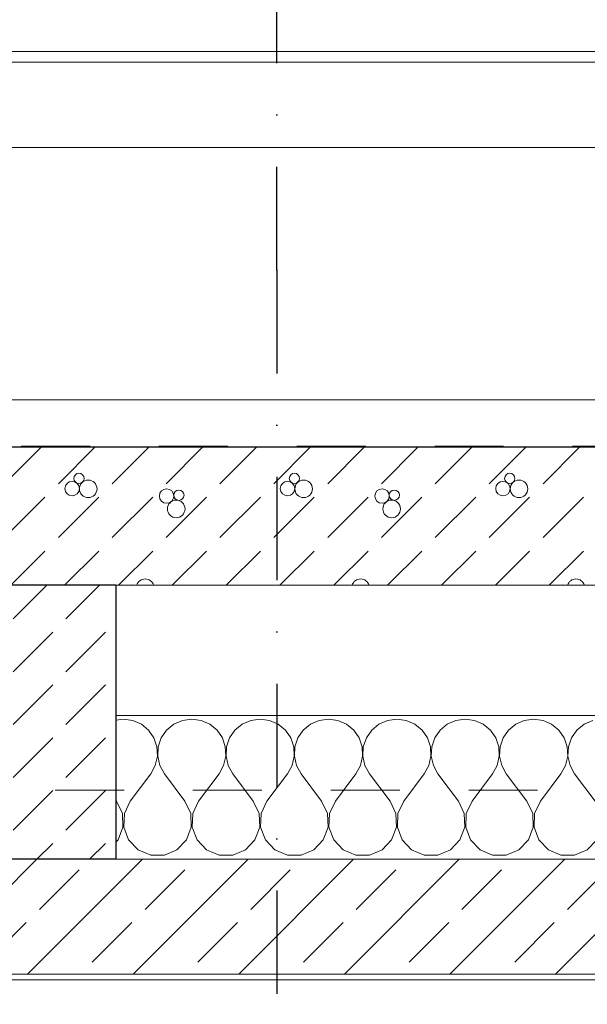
# Model space of a CAD drawing. Header units: millimetres. Extents: x 58537 to 97688, y -8921 to 14216.
# Tile 95 of 145: x 70058 to 71046, y 11187 to 12902. Entities that reach past the tile are written whole.
import ezdxf
from ezdxf.enums import TextEntityAlignment as Align

# ---------------------------------------------------------------- set-up
doc = ezdxf.new("R2010")
doc.units = ezdxf.units.MM
doc.header["$MEASUREMENT"] = 0
for name, pattern in [('Kropki i Kreski', [360, 180, -90, 0, -90]), ('Przerywana', [240, 120, -120]), ('Wipeout_Contour', [1000, 0, -1000])]:
    doc.linetypes.add(name, pattern=pattern)
for name, color, linetype, lineweight, true_color in [('0_Nr_pióra__85', 7, 'Continuous', 13, 0x80c2ff), ('Nowe_A-Osi_Nr_pióra__25', 7, 'Continuous', 25, 0x40a5ff), ('Nowe_A-Wymiary-Zewnętrzne_Nr_pióra__45', 7, 'Continuous', 15, 0x40a5ff), ('Nowe_A-Wymiary-Zewnętrzne_Nr_pióra__85', 7, 'Continuous', 13, 0x80c2ff)]:
    doc.layers.add(name, color=color, linetype=linetype, lineweight=lineweight, true_color=true_color)
for name, color, linetype in [('Nowe_A-Dach-Połacie', 7, 'Continuous'), ('Nowe_A-Obróbki', 7, 'Continuous'), ('Nowe_A-Osi', 7, 'Continuous'), ('Nowe_A-Stropy', 7, 'Continuous'), ('Nowe_A-Wymiary-Zewnętrzne', 7, 'Continuous'), ('Nowe_A-Ściany-Wewnętrzne', 7, 'Continuous'), ('Nowe_A-Ściany-Zewnętrzne', 7, 'Continuous')]:
    doc.layers.add(name, color=color, linetype=linetype)
for name, color, linetype, lineweight in [('Nowe_A-Dach-Połacie_Nr_pióra__169', 7, 'Continuous', 5), ('Nowe_A-Dach-Połacie_Nr_pióra__29', 7, 'Continuous', 25), ('Nowe_A-Dach-Połacie_Nr_pióra__49', 7, 'Continuous', 15), ('Nowe_A-Obróbki_Nr_pióra__90', 7, 'Continuous', 13), ('Nowe_A-Osi_Nr_pióra__6', 5, 'Continuous', 13), ('Nowe_A-Stropy_Nr_pióra__174', 7, 'Continuous', 5), ('Nowe_A-Stropy_Nr_pióra__49', 7, 'Continuous', 15), ('Nowe_A-Stropy_Nr_pióra__9', 7, 'Continuous', 13), ('Nowe_A-Wymiary-Zewnętrzne_Nr_pióra__46', 5, 'Continuous', 15), ('Nowe_A-Ściany-Wewnętrzne_Nr_pióra__27', 7, 'Continuous', 25), ('Nowe_A-Ściany-Zewnętrzne_Nr_pióra__87', 7, 'Continuous', 13)]:
    doc.layers.add(name, color=color, linetype=linetype, lineweight=lineweight)
doc.styles.add('STYL_AUTOMATYCZNY_1', font='arial.ttf')
doc.styles.add('STYL_AUTOMATYCZNY_2', font='arial.ttf')
doc.dimstyles.new('STYL_AUTOMATYCZNY__1', dxfattribs={"dimtxt": 125, "dimasz": 47.5, "dimexe": 0.18, "dimexo": 20, "dimgap": 0, "dimtad": 1, "dimdec": 1, "dimlfac": 0.1, "dimzin": 0, "dimdsep": 46, "dimtxsty": 'STYL_AUTOMATYCZNY_2', "dimblk": 'ARROWHEAD_11', "dimblk1": 'ARROWHEAD_11', "dimblk2": 'ARROWHEAD_11', "dimcen": 0.09, "dimclrd": 256, "dimclre": 256, "dimclrt": 5, "dimadec": 1, "dimazin": 0, "dimtfac": 1, "dimtdec": 4, "dimtmove": 0, "dimatfit": 3, "dimfxl": 0, "dimtolj": 1, "dimtzin": 0, "dimarcsym": 0})

# ---------------------------------------------------------------- blocks, each defined once
blk = doc.blocks.new('ElemPrzekroju_340')
at = {"color": 254, "linetype": 'Wipeout_Contour', "lineweight": 0, "ltscale": 288602.273213}
blk.add_wipeout([(72160.1, 11744.7), (70225.1, 11744.7), (70225.1, 11690), (72160.1, 11690)], dxfattribs=at).dxf.layer = 'Nowe_A-Ściany-Zewnętrzne'
blk = doc.blocks.new('*X367')
at = {"layer": 'Nowe_A-Stropy_Nr_pióra__174', "color": 7, "linetype": 'Continuous', "lineweight": 5}
for p, q in [((70238.1, 11684), (70225.1, 11682.2)), ((70254.4, 11681.8), (70238.1, 11684)), ((70269.4, 11675.2), (70254.4, 11681.8)), ((70282, 11664.7), (70269.4, 11675.2)), ((70325.9, 11675.2), (70313.2, 11664.7)), ((70340.9, 11681.8), (70325.9, 11675.2)), ((70357.2, 11684), (70340.9, 11681.8)), ((70373.4, 11681.8), (70357.2, 11684)), ((70388.5, 11675.2), (70373.4, 11681.8)), ((70401.1, 11664.7), (70388.5, 11675.2)), ((70444.9, 11675.2), (70432.3, 11664.7)), ((70459.9, 11681.8), (70444.9, 11675.2)), ((70476.2, 11684), (70459.9, 11681.8)), ((70492.5, 11681.8), (70476.2, 11684)), ((70507.5, 11675.2), (70492.5, 11681.8)), ((70520.1, 11664.7), (70507.5, 11675.2)), ((70564, 11675.2), (70551.3, 11664.7)), ((70579, 11681.8), (70564, 11675.2)), ((70595.3, 11684), (70579, 11681.8)), ((70611.5, 11681.8), (70595.3, 11684)), ((70626.5, 11675.2), (70611.5, 11681.8)), ((70639.2, 11664.7), (70626.5, 11675.2)), ((70683, 11675.2), (70670.4, 11664.7)), ((70698, 11681.8), (70683, 11675.2)), ((70714.3, 11684), (70698, 11681.8)), ((70730.6, 11681.8), (70714.3, 11684)), ((70745.6, 11675.2), (70730.6, 11681.8)), ((70758.2, 11664.7), (70745.6, 11675.2)), ((70802.1, 11675.2), (70789.4, 11664.7)), ((70817.1, 11681.8), (70802.1, 11675.2)), ((70833.3, 11684), (70817.1, 11681.8)), ((70849.6, 11681.8), (70833.3, 11684)), ((70864.6, 11675.2), (70849.6, 11681.8)), ((70877.3, 11664.7), (70864.6, 11675.2)), ((70921.1, 11675.2), (70908.5, 11664.7)), ((70936.1, 11681.8), (70921.1, 11675.2)), ((70952.4, 11684), (70936.1, 11681.8)), ((70968.7, 11681.8), (70952.4, 11684)), ((70983.7, 11675.2), (70968.7, 11681.8)), ((70996.3, 11664.7), (70983.7, 11675.2)), ((71040.2, 11675.2), (71027.5, 11664.7)), ((71055.2, 11681.8), (71040.2, 11675.2)), ((70291.4, 11651.1), (70282, 11664.7)), ((70313.2, 11664.7), (70303.9, 11651.1)), ((70410.4, 11651.1), (70401.1, 11664.7)), ((70432.3, 11664.7), (70423, 11651.1)), ((70529.4, 11651.1), (70520.1, 11664.7)), ((70551.3, 11664.7), (70542, 11651.1)), ((70648.5, 11651.1), (70639.2, 11664.7)), ((70670.4, 11664.7), (70661.1, 11651.1)), ((70767.5, 11651.1), (70758.2, 11664.7)), ((70789.4, 11664.7), (70780.1, 11651.1)), ((70886.6, 11651.1), (70877.3, 11664.7)), ((70908.5, 11664.7), (70899.2, 11651.1)), ((71005.6, 11651.1), (70996.3, 11664.7)), ((71027.5, 11664.7), (71018.2, 11651.1)), ((70296.6, 11635.6), (70291.4, 11651.1)), ((70303.9, 11651.1), (70298.7, 11635.6)), ((70415.6, 11635.6), (70410.4, 11651.1)), ((70423, 11651.1), (70417.7, 11635.6)), ((70534.7, 11635.6), (70529.4, 11651.1)), ((70542, 11651.1), (70536.8, 11635.6)), ((70653.7, 11635.6), (70648.5, 11651.1)), ((70661.1, 11651.1), (70655.8, 11635.6)), ((70772.8, 11635.6), (70767.5, 11651.1)), ((70780.1, 11651.1), (70774.9, 11635.6)), ((70891.8, 11635.6), (70886.6, 11651.1)), ((70899.2, 11651.1), (70893.9, 11635.6)), ((71010.9, 11635.6), (71005.6, 11651.1)), ((71018.2, 11651.1), (71013, 11635.6)), ((70297.4, 11619.2), (70296.6, 11635.6)), ((70298.7, 11635.6), (70297.9, 11619.2)), ((70416.4, 11619.2), (70415.6, 11635.6)), ((70417.7, 11635.6), (70416.9, 11619.2)), ((70535.5, 11619.2), (70534.7, 11635.6)), ((70536.8, 11635.6), (70536, 11619.2)), ((70654.5, 11619.2), (70653.7, 11635.6)), ((70655.8, 11635.6), (70655, 11619.2)), ((70773.6, 11619.2), (70772.8, 11635.6)), ((70774.9, 11635.6), (70774.1, 11619.2)), ((70892.6, 11619.2), (70891.8, 11635.6)), ((70893.9, 11635.6), (70893.1, 11619.2)), ((71011.7, 11619.2), (71010.9, 11635.6)), ((71013, 11635.6), (71012.2, 11619.2)), ((70293.7, 11603.2), (70297.4, 11619.2)), ((70297.9, 11619.2), (70301.6, 11603.2)), ((70412.7, 11603.2), (70416.4, 11619.2)), ((70416.9, 11619.2), (70420.6, 11603.2)), ((70531.8, 11603.2), (70535.5, 11619.2)), ((70536, 11619.2), (70539.7, 11603.2)), ((70650.8, 11603.2), (70654.5, 11619.2)), ((70655, 11619.2), (70658.7, 11603.2)), ((70769.9, 11603.2), (70773.6, 11619.2)), ((70774.1, 11619.2), (70777.8, 11603.2)), ((70888.9, 11603.2), (70892.6, 11619.2)), ((70893.1, 11619.2), (70896.8, 11603.2)), ((71008, 11603.2), (71011.7, 11619.2)), ((71012.2, 11619.2), (71015.9, 11603.2)), ((70250, 11541.2), (70285.7, 11588.8)), ((70285.7, 11588.8), (70293.7, 11603.2)), ((70301.6, 11603.2), (70309.5, 11588.8)), ((70345.3, 11541.2), (70309.5, 11588.8)), ((70369.1, 11541.2), (70404.8, 11588.8)), ((70404.8, 11588.8), (70412.7, 11603.2)), ((70420.6, 11603.2), (70428.6, 11588.8)), ((70464.3, 11541.2), (70428.6, 11588.8)), ((70488.1, 11541.2), (70523.8, 11588.8)), ((70523.8, 11588.8), (70531.8, 11603.2)), ((70539.7, 11603.2), (70547.6, 11588.8)), ((70583.3, 11541.2), (70547.6, 11588.8)), ((70607.2, 11541.2), (70642.9, 11588.8)), ((70642.9, 11588.8), (70650.8, 11603.2)), ((70658.7, 11603.2), (70666.7, 11588.8)), ((70702.4, 11541.2), (70666.7, 11588.8)), ((70726.2, 11541.2), (70761.9, 11588.8)), ((70761.9, 11588.8), (70769.9, 11603.2)), ((70777.8, 11603.2), (70785.7, 11588.8)), ((70821.4, 11541.2), (70785.7, 11588.8)), ((70845.3, 11541.2), (70881, 11588.8)), ((70881, 11588.8), (70888.9, 11603.2)), ((70896.8, 11603.2), (70904.8, 11588.8)), ((70940.5, 11541.2), (70904.8, 11588.8)), ((70964.3, 11541.2), (71000, 11588.8)), ((71000, 11588.8), (71008, 11603.2)), ((71015.9, 11603.2), (71023.8, 11588.8)), ((71059.5, 11541.2), (71023.8, 11588.8)), ((70226.2, 11541.2), (70225.1, 11542.7)), ((70236.4, 11519.7), (70226.2, 11541.2)), ((70250, 11541.2), (70239.8, 11519.7)), ((70355.4, 11519.7), (70345.3, 11541.2)), ((70369.1, 11541.2), (70358.9, 11519.7)), ((70474.5, 11519.7), (70464.3, 11541.2)), ((70488.1, 11541.2), (70477.9, 11519.7)), ((70593.5, 11519.7), (70583.3, 11541.2)), ((70607.2, 11541.2), (70597, 11519.7)), ((70712.6, 11519.7), (70702.4, 11541.2)), ((70726.2, 11541.2), (70716, 11519.7)), ((70831.6, 11519.7), (70821.4, 11541.2)), ((70845.3, 11541.2), (70835.1, 11519.7)), ((70950.7, 11519.7), (70940.5, 11541.2)), ((70964.3, 11541.2), (70954.1, 11519.7)), ((70237.3, 11495.9), (70236.4, 11519.7)), ((70239.8, 11519.7), (70238.9, 11495.9)), ((70356.4, 11495.9), (70355.4, 11519.7)), ((70358.9, 11519.7), (70357.9, 11495.9)), ((70475.4, 11495.9), (70474.5, 11519.7)), ((70477.9, 11519.7), (70477, 11495.9)), ((70594.5, 11495.9), (70593.5, 11519.7)), ((70597, 11519.7), (70596, 11495.9)), ((70713.5, 11495.9), (70712.6, 11519.7)), ((70716, 11519.7), (70715.1, 11495.9)), ((70832.6, 11495.9), (70831.6, 11519.7)), ((70835.1, 11519.7), (70834.1, 11495.9)), ((70951.6, 11495.9), (70950.7, 11519.7)), ((70954.1, 11519.7), (70953.2, 11495.9)), ((70228.9, 11473.6), (70237.3, 11495.9)), ((70238.9, 11495.9), (70247.3, 11473.6)), ((70347.9, 11473.6), (70356.4, 11495.9)), ((70357.9, 11495.9), (70366.4, 11473.6)), ((70467, 11473.6), (70475.4, 11495.9)), ((70477, 11495.9), (70485.4, 11473.6)), ((70586, 11473.6), (70594.5, 11495.9)), ((70596, 11495.9), (70604.5, 11473.6)), ((70705.1, 11473.6), (70713.5, 11495.9)), ((70715.1, 11495.9), (70723.5, 11473.6)), ((70824.1, 11473.6), (70832.6, 11495.9)), ((70834.1, 11495.9), (70842.6, 11473.6)), ((70943.2, 11473.6), (70951.6, 11495.9)), ((70953.2, 11495.9), (70961.6, 11473.6)), ((70225.1, 11469.7), (70228.9, 11473.6)), ((70247.3, 11473.6), (70263.8, 11456.5)), ((70331.4, 11456.5), (70347.9, 11473.6)), ((70366.4, 11473.6), (70382.9, 11456.5)), ((70450.5, 11456.5), (70467, 11473.6)), ((70485.4, 11473.6), (70501.9, 11456.5)), ((70569.5, 11456.5), (70586, 11473.6)), ((70604.5, 11473.6), (70621, 11456.5)), ((70688.6, 11456.5), (70705.1, 11473.6)), ((70723.5, 11473.6), (70740, 11456.5)), ((70807.6, 11456.5), (70824.1, 11473.6)), ((70842.6, 11473.6), (70859.1, 11456.5)), ((70926.7, 11456.5), (70943.2, 11473.6)), ((70961.6, 11473.6), (70978.1, 11456.5)), ((71045.7, 11456.5), (71062.2, 11473.6)), ((70263.8, 11456.5), (70285.7, 11447.2)), ((70309.5, 11447.2), (70331.4, 11456.5)), ((70382.9, 11456.5), (70404.8, 11447.2)), ((70428.6, 11447.2), (70450.5, 11456.5)), ((70501.9, 11456.5), (70523.8, 11447.2)), ((70547.6, 11447.2), (70569.5, 11456.5)), ((70621, 11456.5), (70642.9, 11447.2)), ((70666.7, 11447.2), (70688.6, 11456.5)), ((70740, 11456.5), (70761.9, 11447.2)), ((70785.7, 11447.2), (70807.6, 11456.5)), ((70859.1, 11456.5), (70881, 11447.2)), ((70904.8, 11447.2), (70926.7, 11456.5)), ((70978.1, 11456.5), (71000, 11447.2)), ((71023.8, 11447.2), (71045.7, 11456.5)), ((70285.7, 11447.2), (70309.5, 11447.2)), ((70404.8, 11447.2), (70428.6, 11447.2)), ((70523.8, 11447.2), (70547.6, 11447.2)), ((70642.9, 11447.2), (70666.7, 11447.2)), ((70761.9, 11447.2), (70785.7, 11447.2)), ((70881, 11447.2), (70904.8, 11447.2)), ((71000, 11447.2), (71023.8, 11447.2))]:
    blk.add_line(p, q, dxfattribs=at)
blk = doc.blocks.new('ElemPrzekroju_341')
at = {"layer": 'Nowe_A-Stropy', "linetype": 'Continuous', "lineweight": 0, "true_color": 0x000000}
h = blk.add_hatch(dxfattribs=at)
h.set_pattern_fill('Beton_zbrojony', color=18, style=0, pattern_type=2)
h.set_pattern_definition([(45, (0, 0), (-91.92388, 91.92388), []), (45, (-45.96, 45.96), (-91.92388, 91.92388), [97.5, -32.5])])
h.paths.add_polyline_path([(65230.1, 11240), (65240.1, 11240), (69035.1, 11240), (69170.1, 11240), (71870.1, 11240), (71880.1, 11240), (71880.1, 11440), (70225.1, 11440), (69985.1, 11440), (65230.1, 11440)])
h = blk.add_hatch(dxfattribs=at)
h.set_pattern_fill('Tynk', color=18, style=0, pattern_type=2)
h.set_pattern_definition([(0, (0, 0), (0, 86.60254), [0, -50]), (0, (25, 43.3), (0, 86.60254), [0, -50])])
h.paths.add_polyline_path([(71870.1, 11240), (69170.1, 11240), (69170.1, 11230), (71870.1, 11230)])
at = {"layer": 'Nowe_A-Stropy_Nr_pióra__49', "color": 7, "linetype": 'Continuous', "lineweight": 15}
blk.add_line((71870.1, 11230), (69170.1, 11230), dxfattribs=at)
at = {"layer": 'Nowe_A-Stropy_Nr_pióra__9', "color": 7, "linetype": 'Continuous', "lineweight": 13}
for p, q in [((72160.1, 11690), (70225.1, 11690)), ((71880.1, 11440), (70225.1, 11440)), ((71870.1, 11240), (69170.1, 11240))]:
    blk.add_line(p, q, dxfattribs=at)
at = {"layer": 'Nowe_A-Stropy', "lineweight": 0}
blk.add_blockref('*X367', (0, 0), dxfattribs=at)
blk = doc.blocks.new('*X371')
at = {"layer": 'Nowe_A-Dach-Połacie', "linetype": 'Continuous', "lineweight": 0, "true_color": 0x000000}
for points in [[(70350.6, 12158.7), (70200.6, 12158.7), (70200.6, 12157.2), (70350.6, 12157.2)], [(70650.6, 12158.7), (70500.6, 12158.7), (70500.6, 12157.2), (70650.6, 12157.2)], [(70950.6, 12158.7), (70800.6, 12158.7), (70800.6, 12157.2), (70950.6, 12157.2)]]:
    blk.add_hatch(color=18, dxfattribs=at).paths.add_polyline_path(points)
blk = doc.blocks.new('*X374')
at = {"layer": 'Nowe_A-Dach-Połacie_Nr_pióra__169', "color": 7, "linetype": 'Continuous', "lineweight": 5}
for p, q in [((70031.2, 12093.8), (70094.7, 12157.2)), ((70125, 12093.8), (70188.5, 12157.2)), ((70218.8, 12093.8), (70282.2, 12157.2)), ((70312.5, 12093.8), (70376, 12157.2)), ((70406.2, 12093.8), (70469.7, 12157.2)), ((70500, 12093.8), (70563.5, 12157.2)), ((70593.8, 12093.8), (70657.2, 12157.2)), ((70687.5, 12093.8), (70751, 12157.2)), ((70781.2, 12093.8), (70844.7, 12157.2)), ((70875, 12093.8), (70938.5, 12157.2)), ((70968.8, 12093.8), (71032.2, 12157.2)), ((70031.2, 12000), (70101.6, 12070.3)), ((70125, 12000), (70195.3, 12070.3)), ((70218.8, 12000), (70289.1, 12070.3)), ((70312.5, 12000), (70382.8, 12070.3)), ((70406.2, 12000), (70476.6, 12070.3)), ((70500, 12000), (70570.3, 12070.3)), ((70593.8, 12000), (70664.1, 12070.3)), ((70687.5, 12000), (70757.8, 12070.3)), ((70781.2, 12000), (70851.6, 12070.3)), ((70875, 12000), (70945.3, 12070.3)), ((70968.8, 12000), (71039.1, 12070.3)), ((70041.9, 11916.9), (70101.6, 11976.6)), ((70135.7, 11916.9), (70195.3, 11976.6)), ((70229.4, 11916.9), (70289.1, 11976.6)), ((70323.2, 11916.9), (70382.8, 11976.6)), ((70416.9, 11916.9), (70476.6, 11976.6)), ((70510.7, 11916.9), (70570.3, 11976.6)), ((70604.4, 11916.9), (70664.1, 11976.6)), ((70698.2, 11916.9), (70757.8, 11976.6)), ((70791.9, 11916.9), (70851.6, 11976.6)), ((70885.7, 11916.9), (70945.3, 11976.6)), ((70979.4, 11916.9), (71039.1, 11976.6))]:
    blk.add_line(p, q, dxfattribs=at)
for centre, radius in [((70160.8, 12103.1), 8.88), ((70535.8, 12103.1), 8.88), ((70910.8, 12103.1), 8.88), ((70148.9, 12085.3), 12.6), ((70176.9, 12084.9), 15.3), ((70523.9, 12085.3), 12.6), ((70551.9, 12084.9), 15.3), ((70898.9, 12085.3), 12.6), ((70926.9, 12084.9), 15.3), ((70313.4, 12072.3), 12.6), ((70334.8, 12073.7), 8.88), ((70688.4, 12072.3), 12.6), ((70709.8, 12073.7), 8.88), ((70330.1, 12049.9), 15.3), ((70705.1, 12049.9), 15.3)]:
    blk.add_circle(centre, radius, dxfattribs=at)
for centre, radius, start, end in [((70252.2, 11908.7), 8.88, 67.714, 112.286), ((70276.1, 11912.7), 15.3, 15.7736, 164.2264), ((70627.2, 11908.7), 8.88, 67.714, 112.286), ((70651.1, 11912.7), 15.3, 15.7736, 164.2264), ((71002.2, 11908.7), 8.88, 67.714, 112.286), ((71026.1, 11912.7), 15.3, 15.7736, 164.2264)]:
    blk.add_arc(centre, radius, start, end, dxfattribs=at)
blk = doc.blocks.new('ElemPrzekroju_342')
at = {"layer": 'Nowe_A-Dach-Połacie_Nr_pióra__29', "color": 7, "linetype": 'Przerywana', "lineweight": 25}
blk.add_line((72580.1, 12158.7), (65340.1, 12158.7), dxfattribs=at)
at = {"layer": 'Nowe_A-Dach-Połacie_Nr_pióra__29', "color": 7, "linetype": 'Continuous', "lineweight": 25}
blk.add_line((72580.1, 12157.2), (65340.1, 12157.2), dxfattribs=at)
at = {"layer": 'Nowe_A-Dach-Połacie', "lineweight": 0}
blk.add_blockref('*X371', (0, 0), dxfattribs=at)
at = {"color": 254, "linetype": 'Wipeout_Contour', "lineweight": 0, "ltscale": 288676.511524}
blk.add_wipeout([(70225.1, 11916.9), (70225.1, 11744.7), (72160.1, 11744.7), (72160.1, 11916.9)], dxfattribs=at).dxf.layer = 'Nowe_A-Dach-Połacie'
at = {"layer": 'Nowe_A-Dach-Połacie_Nr_pióra__49', "color": 7, "linetype": 'Continuous', "lineweight": 15}
blk.add_line((72160.1, 11916.9), (70225.1, 11916.9), dxfattribs=at)
at = {"layer": 'Nowe_A-Dach-Połacie', "lineweight": 0}
blk.add_blockref('*X374', (0, 0), dxfattribs=at)
blk = doc.blocks.new('ElemPrzekroju_343')
at = {"color": 254, "linetype": 'Wipeout_Contour', "lineweight": 0, "ltscale": 1210557.515774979}
blk.add_wipeout([(65340.1, 12240), (72580.1, 12240), (72580.1, 12313.9), (72635.4, 12449.4), (72659.9, 12488.7), (73400.3, 12488.7), (73424.8, 12449.4), (73480.1, 12313.9), (73480.1, 12240), (74950.1, 12240), (74950.1, 12679.3), (65381.4, 12679.3), (65373.1, 12696.7), (65374.9, 12697.5), (65381.5, 12697.5), (65361.3, 12740), (65340.1, 12740)], dxfattribs=at).dxf.layer = 'Nowe_A-Ściany-Zewnętrzne'
at = {"layer": 'Nowe_A-Ściany-Zewnętrzne_Nr_pióra__87', "color": 7, "linetype": 'Continuous', "lineweight": 13}
blk.add_line((71720.1, 12240), (65340.1, 12240), dxfattribs=at)
blk = doc.blocks.new('ElemPrzekroju_379')
at = {"color": 254, "linetype": 'Wipeout_Contour', "lineweight": 0, "ltscale": 444201.799386}
blk.add_wipeout([(64717.2, 12846.4), (64791.9, 12827.9), (77005.1, 12827.9), (77005.1, 12840), (76955.1, 12840), (76955.1, 12846.4)], dxfattribs=at).dxf.layer = 'Nowe_A-Obróbki'
at = {"layer": 'Nowe_A-Obróbki_Nr_pióra__90', "color": 7, "linetype": 'Continuous', "lineweight": 13}
blk.add_line((76955.1, 12846.4), (64717.2, 12846.4), dxfattribs=at)
at = {"color": 254, "linetype": 'Wipeout_Contour', "lineweight": 0, "ltscale": 441400.581532}
blk.add_wipeout([(65392.8, 12827.9), (65392.8, 12679.3), (74950.1, 12679.3), (74950.1, 12720), (77005.1, 12720), (77005.1, 12827.9)], dxfattribs=at).dxf.layer = 'Nowe_A-Obróbki'
at = {"layer": 'Nowe_A-Obróbki_Nr_pióra__90', "color": 7, "linetype": 'Continuous', "lineweight": 13}
for p, q in [((77005.1, 12827.9), (65392.8, 12827.9)), ((74950.1, 12679.3), (65392.8, 12679.3))]:
    blk.add_line(p, q, dxfattribs=at)
blk = doc.blocks.new('ElemPrzekroju_430')
at = {"layer": 'Nowe_A-Ściany-Wewnętrzne', "linetype": 'Continuous', "lineweight": 0, "true_color": 0x000000}
h = blk.add_hatch(dxfattribs=at)
h.set_pattern_fill('Beton', color=18, style=0, pattern_type=2)
h.set_pattern_definition([(45, (0, 0), (-91.92388, 91.92388), [97.5, -32.5]), (45, (0, 91.92), (-91.92388, 91.92388), [97.5, -32.5])])
h.paths.add_polyline_path([(69985.1, 11916.9), (69985.1, 11440), (70225.1, 11440), (70225.1, 11916.9)])
at = {"layer": 'Nowe_A-Ściany-Wewnętrzne_Nr_pióra__27', "color": 7, "linetype": 'Continuous', "lineweight": 25}
for p, q in [((69985.1, 11916.9), (69985.1, 11690)), ((70225.1, 11916.9), (69985.1, 11916.9)), ((70225.1, 11916.9), (70225.1, 11690)), ((69985.1, 11690), (69985.1, 11440)), ((70225.1, 11690), (70225.1, 11440)), ((70225.1, 11440), (69985.1, 11440))]:
    blk.add_line(p, q, dxfattribs=at)
blk = doc.blocks.new('Standardowy znacznik osi[2]', base_point=(70505.1, 13465.8))
at = {"layer": 'Nowe_A-Osi_Nr_pióra__25', "color": 161, "linetype": 'Kropki i Kreski', "lineweight": 25, "true_color": 0x40a5ff}
for q in [(70505.1, 13465.8), (70505.1, -1000)]:
    blk.add_line((70505.1, 12465.8), q, dxfattribs=at)
blk.add_point((70505.1, 12465.8), dxfattribs=at)
blk.add_point((70505.1, 12465.8), dxfattribs=at)
at = {"layer": 'Nowe_A-Osi_Nr_pióra__6', "color": 5, "lineweight": 13, "style": 'STYL_AUTOMATYCZNY_1'}
for tag, p in [('AC_MarkerText_1_0', (70505.1, 14040.8)), ('AC_MarkerText_1_1', (70505.1, -2175))]:
    blk.add_attdef(tag, text='', height=400, rotation=360, dxfattribs=at).set_placement(p, align=Align.TOP_CENTER)
blk = doc.blocks.new('*D639')
at = {"layer": 'Nowe_A-Wymiary-Zewnętrzne_Nr_pióra__45', "linetype": 'Continuous', "lineweight": 15, "true_color": 0x40a5ff}
for points in [[(90247.8, 11240), (90248.7, 11235.2), (90251.4, 11231.2), (90255.5, 11228.5), (90260.3, 11227.5), (90265, 11228.5), (90269.1, 11231.2), (90271.8, 11235.2), (90272.8, 11240), (90271.8, 11244.8), (90269.1, 11248.8), (90265, 11251.5), (90260.3, 11252.5), (90255.5, 11251.5), (90251.4, 11248.8), (90248.7, 11244.8)], [(90247.8, 10870), (90248.7, 10865.2), (90251.4, 10861.2), (90255.5, 10858.5), (90260.3, 10857.5), (90265, 10858.5), (90269.1, 10861.2), (90271.8, 10865.2), (90272.8, 10870), (90271.8, 10874.8), (90269.1, 10878.8), (90265, 10881.5), (90260.3, 10882.5), (90255.5, 10881.5), (90251.4, 10878.8), (90248.7, 10874.8)]]:
    blk.add_hatch(color=161, dxfattribs=at).paths.add_polyline_path(points)
at = {"layer": 'Nowe_A-Wymiary-Zewnętrzne_Nr_pióra__45', "color": 161, "linetype": 'Continuous', "lineweight": 15, "true_color": 0x40a5ff}
for centre in [(90260.3, 11240), (90260.3, 10870)]:
    blk.add_circle(centre, 12.5, dxfattribs=at)
at = {"layer": 'Nowe_A-Wymiary-Zewnętrzne_Nr_pióra__85', "color": 151, "linetype": 'Continuous', "lineweight": 13, "true_color": 0x80c2ff}
for p, q in [((90247.8, 11240), (90213.4, 11240)), ((90307.1, 11240), (90272.8, 11240)), ((90260.3, 10882.5), (90260.3, 11227.5)), ((90247.8, 10870), (90213.4, 10870)), ((90307.1, 10870), (90272.8, 10870))]:
    blk.add_line(p, q, dxfattribs=at)
at = {"layer": 'Nowe_A-Wymiary-Zewnętrzne_Nr_pióra__46', "color": 5, "lineweight": 15, "insert": (90235.3, 10888.2), "char_height": 125, "attachment_point": 7, "rotation": 90, "style": 'STYL_AUTOMATYCZNY_2'}
blk.add_mtext('\\A1;{\\pql;\\fArial|b0|i0|c238|p0;\\W1.000000;37,0}', dxfattribs=at)
blk = doc.blocks.new('ARROWHEAD_11')
at = {"color": 0, "linetype": 'Continuous', "lineweight": 0}
blk.add_line((0, 0), (-1, 0), dxfattribs=at)
at = {"color": 0, "linetype": 'Continuous', "lineweight": 0, "const_width": 0.25, "flags": 128}
blk.add_lwpolyline([(-0.125, 0, 1), (0.125, 0, 1)], format="xyb", close=True, dxfattribs=at)
blk = doc.blocks.new('*D640')
at = {"layer": 'Nowe_A-Wymiary-Zewnętrzne_Nr_pióra__45', "linetype": 'Continuous', "lineweight": 15, "true_color": 0x40a5ff}
for points in [[(90247.8, 11690), (90248.7, 11685.2), (90251.4, 11681.2), (90255.5, 11678.5), (90260.3, 11677.5), (90265, 11678.5), (90269.1, 11681.2), (90271.8, 11685.2), (90272.8, 11690), (90271.8, 11694.8), (90269.1, 11698.8), (90265, 11701.5), (90260.3, 11702.5), (90255.5, 11701.5), (90251.4, 11698.8), (90248.7, 11694.8)], [(90247.8, 11240), (90248.7, 11235.2), (90251.4, 11231.2), (90255.5, 11228.5), (90260.3, 11227.5), (90265, 11228.5), (90269.1, 11231.2), (90271.8, 11235.2), (90272.8, 11240), (90271.8, 11244.8), (90269.1, 11248.8), (90265, 11251.5), (90260.3, 11252.5), (90255.5, 11251.5), (90251.4, 11248.8), (90248.7, 11244.8)]]:
    blk.add_hatch(color=161, dxfattribs=at).paths.add_polyline_path(points)
at = {"layer": 'Nowe_A-Wymiary-Zewnętrzne_Nr_pióra__45', "color": 161, "linetype": 'Continuous', "lineweight": 15, "true_color": 0x40a5ff}
for centre in [(90260.3, 11690), (90260.3, 11240)]:
    blk.add_circle(centre, 12.5, dxfattribs=at)
at = {"layer": 'Nowe_A-Wymiary-Zewnętrzne_Nr_pióra__85', "color": 151, "linetype": 'Continuous', "lineweight": 13, "true_color": 0x80c2ff}
for p, q in [((90247.8, 11690), (90213.4, 11690)), ((90260.3, 11252.5), (90260.3, 11677.5)), ((90307.1, 11690), (90272.8, 11690)), ((90247.8, 11240), (90213.4, 11240)), ((90307.1, 11240), (90272.8, 11240))]:
    blk.add_line(p, q, dxfattribs=at)
at = {"layer": 'Nowe_A-Wymiary-Zewnętrzne_Nr_pióra__46', "color": 5, "lineweight": 15, "insert": (90235.3, 11298.2), "char_height": 125, "attachment_point": 7, "rotation": 90, "style": 'STYL_AUTOMATYCZNY_2'}
blk.add_mtext('\\A1;{\\pql;\\fArial|b0|i0|c238|p0;\\W1.000000;45,0}', dxfattribs=at)
blk = doc.blocks.new('*D641')
at = {"layer": 'Nowe_A-Wymiary-Zewnętrzne_Nr_pióra__45', "linetype": 'Continuous', "lineweight": 15, "true_color": 0x40a5ff}
for points in [[(90247.8, 12846.4), (90248.7, 12841.6), (90251.4, 12837.5), (90255.5, 12834.8), (90260.3, 12833.9), (90265, 12834.8), (90269.1, 12837.5), (90271.8, 12841.6), (90272.8, 12846.4), (90271.8, 12851.2), (90269.1, 12855.2), (90265, 12857.9), (90260.3, 12858.9), (90255.5, 12857.9), (90251.4, 12855.2), (90248.7, 12851.2)], [(90247.8, 11690), (90248.7, 11685.2), (90251.4, 11681.2), (90255.5, 11678.5), (90260.3, 11677.5), (90265, 11678.5), (90269.1, 11681.2), (90271.8, 11685.2), (90272.8, 11690), (90271.8, 11694.8), (90269.1, 11698.8), (90265, 11701.5), (90260.3, 11702.5), (90255.5, 11701.5), (90251.4, 11698.8), (90248.7, 11694.8)]]:
    blk.add_hatch(color=161, dxfattribs=at).paths.add_polyline_path(points)
at = {"layer": 'Nowe_A-Wymiary-Zewnętrzne_Nr_pióra__45', "color": 161, "linetype": 'Continuous', "lineweight": 15, "true_color": 0x40a5ff}
for centre in [(90260.3, 12846.4), (90260.3, 11690)]:
    blk.add_circle(centre, 12.5, dxfattribs=at)
at = {"layer": 'Nowe_A-Wymiary-Zewnętrzne_Nr_pióra__85', "color": 151, "linetype": 'Continuous', "lineweight": 13, "true_color": 0x80c2ff}
for p, q in [((90260.3, 12858.9), (90260.3, 12871.4)), ((90247.8, 12846.4), (90213.4, 12846.4)), ((90307.1, 12846.4), (90272.8, 12846.4)), ((90260.3, 11702.5), (90260.3, 12833.9)), ((90247.8, 11690), (90213.4, 11690)), ((90307.1, 11690), (90272.8, 11690))]:
    blk.add_line(p, q, dxfattribs=at)
at = {"layer": 'Nowe_A-Wymiary-Zewnętrzne_Nr_pióra__46', "color": 5, "lineweight": 15, "insert": (90235.3, 12060.1), "char_height": 125, "attachment_point": 7, "rotation": 90, "style": 'STYL_AUTOMATYCZNY_2'}
blk.add_mtext('\\A1;{\\pql;\\fArial|b0|i0|c238|p0;\\W1.000000;115,6}', dxfattribs=at)
blk = doc.blocks.new('*D657')
at = {"layer": 'Nowe_A-Wymiary-Zewnętrzne_Nr_pióra__45', "linetype": 'Continuous', "lineweight": 15, "true_color": 0x40a5ff}
for points in [[(93212.8, 12740), (93213.7, 12735.2), (93216.4, 12731.2), (93220.5, 12728.5), (93225.3, 12727.5), (93230, 12728.5), (93234.1, 12731.2), (93236.8, 12735.2), (93237.8, 12740), (93236.8, 12744.8), (93234.1, 12748.8), (93230, 12751.5), (93225.3, 12752.5), (93220.5, 12751.5), (93216.4, 12748.8), (93213.7, 12744.8)], [(93212.8, 10870), (93213.7, 10865.2), (93216.4, 10861.2), (93220.5, 10858.5), (93225.3, 10857.5), (93230, 10858.5), (93234.1, 10861.2), (93236.8, 10865.2), (93237.8, 10870), (93236.8, 10874.8), (93234.1, 10878.8), (93230, 10881.5), (93225.3, 10882.5), (93220.5, 10881.5), (93216.4, 10878.8), (93213.7, 10874.8)]]:
    blk.add_hatch(color=161, dxfattribs=at).paths.add_polyline_path(points)
at = {"layer": 'Nowe_A-Wymiary-Zewnętrzne_Nr_pióra__45', "color": 161, "linetype": 'Continuous', "lineweight": 15, "true_color": 0x40a5ff}
for centre in [(93225.3, 12740), (93225.3, 10870)]:
    blk.add_circle(centre, 12.5, dxfattribs=at)
at = {"layer": 'Nowe_A-Wymiary-Zewnętrzne_Nr_pióra__85', "color": 151, "linetype": 'Continuous', "lineweight": 13, "true_color": 0x80c2ff}
for p, q in [((93212.8, 12740), (93178.4, 12740)), ((93272.1, 12740), (93237.8, 12740)), ((93225.3, 10882.5), (93225.3, 12727.5)), ((93212.8, 10870), (93178.4, 10870)), ((93272.1, 10870), (93237.8, 10870))]:
    blk.add_line(p, q, dxfattribs=at)
at = {"layer": 'Nowe_A-Wymiary-Zewnętrzne_Nr_pióra__46', "color": 5, "lineweight": 15, "char_height": 125, "attachment_point": 7, "rotation": 90, "style": 'STYL_AUTOMATYCZNY_2'}
for s, insert in [('\\A1;{\\pql;\\fArial|b0|i0|c238|p0;\\W1.000000;10,6}', (93200.3, 12393.9)), ('\\A1;{\\pql;\\fArial|b0|i0|c238|p0;\\W1.000000;187,0}', (93200.3, 11423.7))]:
    blk.add_mtext(s, dxfattribs=dict(at, insert=insert))
blk = doc.blocks.new('*D658')
at = {"layer": 'Nowe_A-Wymiary-Zewnętrzne_Nr_pióra__45', "linetype": 'Continuous', "lineweight": 15, "true_color": 0x40a5ff}
for points in [[(93212.8, 12846.4), (93213.7, 12841.6), (93216.4, 12837.5), (93220.5, 12834.8), (93225.3, 12833.9), (93230, 12834.8), (93234.1, 12837.5), (93236.8, 12841.6), (93237.8, 12846.4), (93236.8, 12851.2), (93234.1, 12855.2), (93230, 12857.9), (93225.3, 12858.9), (93220.5, 12857.9), (93216.4, 12855.2), (93213.7, 12851.2)], [(93212.8, 12740), (93213.7, 12735.2), (93216.4, 12731.2), (93220.5, 12728.5), (93225.3, 12727.5), (93230, 12728.5), (93234.1, 12731.2), (93236.8, 12735.2), (93237.8, 12740), (93236.8, 12744.8), (93234.1, 12748.8), (93230, 12751.5), (93225.3, 12752.5), (93220.5, 12751.5), (93216.4, 12748.8), (93213.7, 12744.8)]]:
    blk.add_hatch(color=161, dxfattribs=at).paths.add_polyline_path(points)
at = {"layer": 'Nowe_A-Wymiary-Zewnętrzne_Nr_pióra__45', "color": 161, "linetype": 'Continuous', "lineweight": 15, "true_color": 0x40a5ff}
for centre in [(93225.3, 12846.4), (93225.3, 12740)]:
    blk.add_circle(centre, 12.5, dxfattribs=at)
at = {"layer": 'Nowe_A-Wymiary-Zewnętrzne_Nr_pióra__85', "color": 151, "linetype": 'Continuous', "lineweight": 13, "true_color": 0x80c2ff}
for p, q in [((93225.3, 12858.9), (93225.3, 12871.4)), ((93212.8, 12846.4), (93178.4, 12846.4)), ((93272.1, 12846.4), (93237.8, 12846.4)), ((93225.3, 12752.5), (93225.3, 12833.9)), ((93212.8, 12740), (93178.4, 12740)), ((93272.1, 12740), (93237.8, 12740))]:
    blk.add_line(p, q, dxfattribs=at)
blk = doc.blocks.new('*D659')
at = {"layer": 'Nowe_A-Wymiary-Zewnętrzne_Nr_pióra__45', "linetype": 'Continuous', "lineweight": 15, "true_color": 0x40a5ff}
for points in [[(93474.8, 12846.4), (93475.7, 12841.6), (93478.4, 12837.5), (93482.5, 12834.8), (93487.3, 12833.9), (93492.1, 12834.8), (93496.1, 12837.5), (93498.8, 12841.6), (93499.8, 12846.4), (93498.8, 12851.2), (93496.1, 12855.2), (93492.1, 12857.9), (93487.3, 12858.9), (93482.5, 12857.9), (93478.4, 12855.2), (93475.7, 12851.2)], [(93474.8, 0), (93475.7, -4.8), (93478.4, -8.8), (93482.5, -11.5), (93487.3, -12.5), (93492.1, -11.5), (93496.1, -8.8), (93498.8, -4.8), (93499.8, 0), (93498.8, 4.8), (93496.1, 8.8), (93492.1, 11.5), (93487.3, 12.5), (93482.5, 11.5), (93478.4, 8.8), (93475.7, 4.8)]]:
    blk.add_hatch(color=161, dxfattribs=at).paths.add_polyline_path(points)
at = {"layer": 'Nowe_A-Wymiary-Zewnętrzne_Nr_pióra__45', "color": 161, "linetype": 'Continuous', "lineweight": 15, "true_color": 0x40a5ff}
for centre in [(93487.3, 12846.4), (93487.3, 0)]:
    blk.add_circle(centre, 12.5, dxfattribs=at)
at = {"layer": 'Nowe_A-Wymiary-Zewnętrzne_Nr_pióra__85', "color": 151, "linetype": 'Continuous', "lineweight": 13, "true_color": 0x80c2ff}
for p, q in [((93487.3, 12858.9), (93487.3, 12871.4)), ((93474.8, 12846.4), (93440.4, 12846.4)), ((93534.2, 12846.4), (93499.8, 12846.4)), ((93487.3, 12.5), (93487.3, 12833.9)), ((93474.8, 0), (93440.4, 0)), ((93534.2, 0), (93499.8, 0)), ((93487.3, -25), (93487.3, -12.5))]:
    blk.add_line(p, q, dxfattribs=at)
at = {"layer": 'Nowe_A-Wymiary-Zewnętrzne_Nr_pióra__46', "color": 5, "lineweight": 15, "insert": (93462.3, 6137.2), "char_height": 125, "attachment_point": 7, "rotation": 90, "style": 'STYL_AUTOMATYCZNY_2'}
blk.add_mtext('\\A1;{\\pql;\\fArial|b0|i0|c238|p0;\\W1.000000;1\xa0284,6}', dxfattribs=at)
blk = doc.blocks.new('D Przekrój_STORY_MARKER')
at = {"layer": '0_Nr_pióra__85', "color": 151, "linetype": 'Przerywana', "lineweight": 13, "true_color": 0x80c2ff}
blk.add_line((62199.3, 11560), (94026.2, 11560), dxfattribs=at)

msp = doc.modelspace()

# ---------------------------------------------------------------- block references
at = {"layer": 'Nowe_A-Ściany-Zewnętrzne', "lineweight": 0}
for name in ['ElemPrzekroju_343', 'ElemPrzekroju_340']:
    msp.add_blockref(name, (0, 0), dxfattribs=at)

# ---------------------------------------------------------------- next in the draw order: block references
at = {"layer": 'Nowe_A-Dach-Połacie', "lineweight": 0}
msp.add_blockref('ElemPrzekroju_342', (0, 0), dxfattribs=at)
at = {"layer": 'Nowe_A-Obróbki', "lineweight": 0}
msp.add_blockref('ElemPrzekroju_379', (0, 0), dxfattribs=at)
at = {"layer": 'Nowe_A-Stropy', "lineweight": 0}
msp.add_blockref('ElemPrzekroju_341', (0, 0), dxfattribs=at)

# ---------------------------------------------------------------- next in the draw order: block references
at = {"linetype": 'Continuous', "lineweight": 0}
msp.add_blockref('D Przekrój_STORY_MARKER', (0, 0), dxfattribs=at)
at = {"layer": 'Nowe_A-Osi', "color": 8, "linetype": 'Continuous', "lineweight": 13}
msp.add_blockref('Standardowy znacznik osi[2]', (70505.07, 13465.75), dxfattribs=at)
at = {"layer": 'Nowe_A-Ściany-Wewnętrzne', "lineweight": 0}
msp.add_blockref('ElemPrzekroju_430', (0, 0), dxfattribs=at)

# ---------------------------------------------------------------- next in the draw order: dimensions: what is measured, and where the dimension line sits
at = {"layer": 'Nowe_A-Wymiary-Zewnętrzne', "color": 151, "linetype": 'Continuous', "lineweight": 13, "true_color": 0x80c2ff}
for base, p1, p2, picture, middle in [((90260.25, 12846.37), (65340.07, 11690), (64717.21, 12846.37), '*D641', (90172.75, 12269.44)), ((93225.25, 12846.37), (64770.07, 12740), (64717.21, 12846.37), '*D658', (93137.75, 12555.67)), ((93487.29, 12846.37), (64770.07, 0), (64717.21, 12846.37), '*D659', (93399.79, 6418.33)), ((93225.25, 12740), (64770.07, 10870), (64770.07, 12740), '*D657', (93137.75, 11633.07)), ((90260.25, 11690), (65240.07, 11240), (65340.07, 11690), '*D640', (90172.75, 11460)), ((90260.25, 11240), (65230.07, 10870), (65240.07, 11240), '*D639', (90172.75, 11050))]:
    dim = msp.add_linear_dim(base=base, p1=p1, p2=p2, angle=90, dimstyle='STYL_AUTOMATYCZNY__1', dxfattribs=at)
    dim.commit()
    dim.dimension.update_dxf_attribs({"geometry": picture, "text_midpoint": middle, "dimtype": 160, "text_rotation": 90})

doc.saveas('drawing.dxf')
